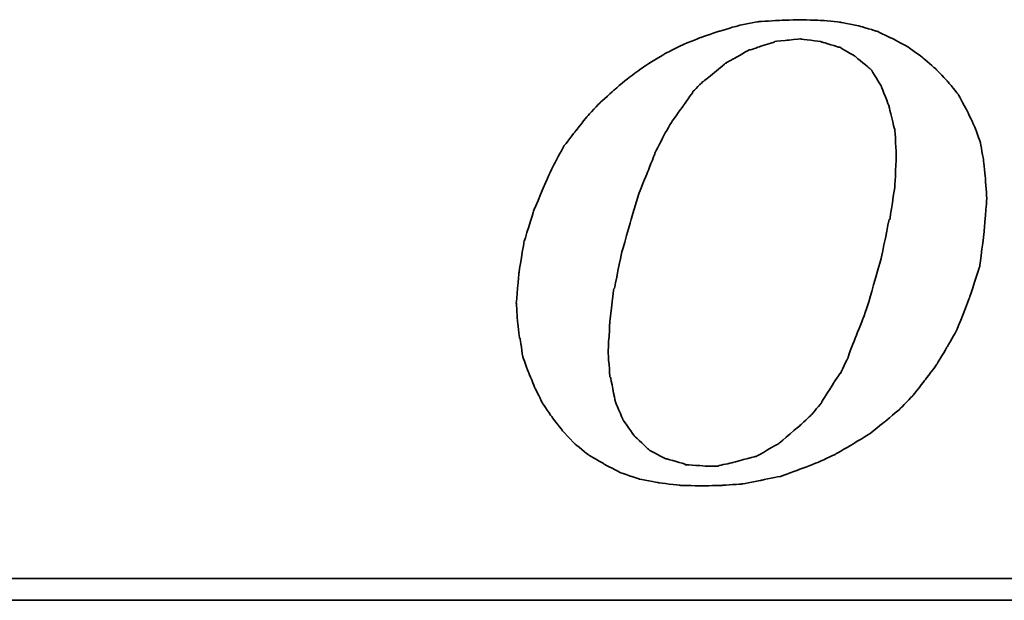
# Model space of a CAD drawing. Extents: x 14 to 593, y 42 to 129.
# Tile 33 of 48: x 166.2 to 170.27, y 87.55 to 89.95. Entities that reach past the tile are written whole.
import ezdxf

# ---------------------------------------------------------------- set-up
doc = ezdxf.new("R2010")
doc.units = 0
doc.header["$LTSCALE"] = 3
doc.header["$MEASUREMENT"] = 0
doc.layers.add('DIM', color=4, linetype='CONTINUOUS')
doc.layers.add('layer 1', color=7, linetype='CONTINUOUS')

# ---------------------------------------------------------------- blocks, each defined once
blk = doc.blocks.new('TBI MOTION logo(完整正式版)')
at = {"layer": 'layer 1', "color": 22, "lineweight": 35}
for points, knots in [([(-11.34375, -6.98375), (-11.34375, -6.98375), (-10.91375, -7.43875), (-10.91375, -7.43875), (-10.91375, -7.43875), (-10.91375, -7.43875), (-10.38625, -7.87125), (-10.38625, -7.87125), (-10.38625, -7.87125), (-10.38625, -7.87125), (-9.81125, -8.20375), (-9.81125, -8.20375), (-9.81125, -8.20375), (-9.81125, -8.20375), (-9.21125, -8.51875), (-9.21125, -8.51875), (-9.21125, -8.51875), (-9.21125, -8.51875), (-8.51625, -8.75875), (-8.51625, -8.75875), (-8.51625, -8.75875), (-8.51625, -8.75875), (-7.77125, -8.90375), (-7.77125, -8.90375), (-7.77125, -8.90375), (-7.77125, -8.90375), (-6.97875, -8.99875), (-6.97875, -8.99875), (-6.97875, -8.99875), (-6.97875, -8.99875), (-6.14125, -9.02375), (-6.14125, -9.02375), (-6.14125, -9.02375), (-6.14125, -9.02375), (-5.37125, -8.99875), (-5.37125, -8.99875), (-5.37125, -8.99875), (-5.37125, -8.99875), (-4.65375, -8.94875), (-4.65375, -8.94875), (-4.65375, -8.94875), (-4.65375, -8.94875), (-3.93375, -8.80625), (-3.93375, -8.80625), (-3.93375, -8.80625), (-3.93375, -8.80625), (-3.21375, -8.66375), (-3.21375, -8.66375), (-3.21375, -8.66375), (-3.21375, -8.66375), (-2.49375, -8.39875), (-2.49375, -8.39875), (-2.49375, -8.39875), (-2.49375, -8.39875), (-1.79875, -8.13375), (-1.79875, -8.13375), (-1.79875, -8.13375), (-1.79875, -8.13375), (-1.17375, -7.84375), (-1.17375, -7.84375), (-1.17375, -7.84375), (-1.17375, -7.84375), (-0.52375, -7.46375), (-0.52375, -7.46375), (-0.52375, -7.46375), (-0.52375, -7.46375), (0.10124, -7.07875), (0.10124, -7.07875), (0.10124, -7.07875), (0.10124, -7.07875), (0.67625, -6.62375), (0.67625, -6.62375), (0.67625, -6.62375), (0.67625, -6.62375), (1.24874, -6.14375), (1.24874, -6.14375), (1.24874, -6.14375), (1.24874, -6.14375), (1.72874, -5.64125), (1.72874, -5.64125), (1.72874, -5.64125), (1.72874, -5.64125), (2.18624, -5.06375), (2.18624, -5.06375), (2.18624, -5.06375), (2.18624, -5.06375), (2.61625, -4.48874), (2.61625, -4.48874), (2.61625, -4.48874), (2.61625, -4.48874), (3.00125, -3.83874), (3.00125, -3.83874), (3.00125, -3.83874), (3.00125, -3.83874), (3.36124, -3.21374), (3.36124, -3.21374), (3.36124, -3.21374), (3.36124, -3.21374), (3.84374, -1.99125), (3.84374, -1.99125), (3.84374, -1.99125), (3.84374, -1.99125), (4.22625, -0.81875), (4.22625, -0.81875), (4.22625, -0.81875), (4.22625, -0.81875), (4.39125, 0.45624), (4.39125, 0.45624), (4.39125, 0.45624), (4.39125, 0.45624), (4.48874, 1.70124), (4.48874, 1.70124), (4.48874, 1.70124), (4.48874, 1.70124), (4.43874, 2.44625), (4.43874, 2.44625), (4.43874, 2.44625), (4.43874, 2.44625), (4.36874, 3.14125), (4.36874, 3.14125), (4.36874, 3.14125), (4.36874, 3.14125), (4.25125, 3.81125), (4.25125, 3.81125), (4.25125, 3.81125), (4.25125, 3.81125), (4.03124, 4.41125), (4.03124, 4.41125), (4.03124, 4.41125), (4.03124, 4.41125), (3.74374, 5.01125), (3.74374, 5.01125), (3.74374, 5.01125), (3.74374, 5.01125), (3.43124, 5.58875), (3.43124, 5.58875), (3.43124, 5.58875), (3.43124, 5.58875), (3.02625, 6.09125), (3.02625, 6.09125), (3.02625, 6.09125), (3.02625, 6.09125), (2.59374, 6.54875), (2.59374, 6.54875), (2.59374, 6.54875), (2.59374, 6.54875), (2.09124, 6.98125), (2.09124, 6.98125), (2.09124, 6.98125), (2.09124, 6.98125), (1.56124, 7.36625), (1.56124, 7.36625), (1.56124, 7.36625), (1.56124, 7.36625), (0.98624, 7.67625), (0.98624, 7.67625), (0.98624, 7.67625), (0.98624, 7.67625), (0.38624, 7.96375), (0.38624, 7.96375), (0.38624, 7.96375), (0.38624, 7.96375), (-0.25875, 8.15625), (-0.25875, 8.15625), (-0.25875, 8.15625), (-0.25875, 8.15625), (-0.98125, 8.30125), (-0.98125, 8.30125), (-0.98125, 8.30125), (-0.98125, 8.30125), (-1.70124, 8.37125), (-1.70124, 8.37125), (-1.70124, 8.37125), (-1.70124, 8.37125), (-2.49375, 8.39624), (-2.49375, 8.39624), (-2.49375, 8.39624), (-2.49375, 8.39624), (-3.28625, 8.37125), (-3.28625, 8.37125), (-3.28625, 8.37125), (-3.28625, 8.37125), (-4.05125, 8.32125), (-4.05125, 8.32125), (-4.05125, 8.32125), (-4.05125, 8.32125), (-4.77375, 8.18125), (-4.77375, 8.18125), (-4.77375, 8.18125), (-4.77375, 8.18125), (-5.51625, 7.96375), (-5.51625, 7.96375), (-5.51625, 7.96375), (-5.51625, 7.96375), (-6.21125, 7.72625), (-6.21125, 7.72625), (-6.21125, 7.72625), (-6.21125, 7.72625), (-6.92875, 7.43625), (-6.92875, 7.43625), (-6.92875, 7.43625), (-6.92875, 7.43625), (-7.57875, 7.10125), (-7.57875, 7.10125), (-7.57875, 7.10125), (-7.57875, 7.10125), (-8.24875, 6.69125), (-8.24875, 6.69125), (-8.24875, 6.69125), (-8.24875, 6.69125), (-8.84875, 6.26125), (-8.84875, 6.26125), (-8.84875, 6.26125), (-8.84875, 6.26125), (-9.42625, 5.78125), (-9.42625, 5.78125), (-9.42625, 5.78125), (-9.42625, 5.78125), (-9.95375, 5.30125), (-9.95375, 5.30125), (-9.95375, 5.30125), (-9.95375, 5.30125), (-10.43375, 4.79624), (-10.43375, 4.79624), (-10.43375, 4.79624), (-10.43375, 4.79624), (-10.88875, 4.22125), (-10.88875, 4.22125), (-10.88875, 4.22125), (-10.88875, 4.22125), (-11.29875, 3.69375), (-11.29875, 3.69375), (-11.29875, 3.69375), (-11.29875, 3.69375), (-11.63375, 3.09125), (-11.63375, 3.09125), (-11.63375, 3.09125), (-11.63375, 3.09125), (-11.91875, 2.49625), (-11.91875, 2.49625), (-11.91875, 2.49625), (-11.91875, 2.49625), (-12.44875, 1.24625), (-12.44875, 1.24625), (-12.44875, 1.24625), (-12.44875, 1.24625), (-12.80875, 0.06874), (-12.80875, 0.06874), (-12.80875, 0.06874), (-12.80875, 0.06874), (-12.99875, -1.07875), (-12.99875, -1.07875), (-12.99875, -1.07875), (-12.99875, -1.07875), (-13.09375, -2.18375), (-13.09375, -2.18375), (-13.09375, -2.18375), (-13.09375, -2.18375), (-13.04875, -2.85375), (-13.04875, -2.85375), (-13.04875, -2.85375), (-13.04875, -2.85375), (-12.97375, -3.50375), (-12.97375, -3.50375), (-12.97375, -3.50375), (-12.97375, -3.50375), (-12.95375, -3.50375), (-12.95375, -3.50375), (-12.95375, -3.50375), (-12.95375, -3.50375), (-12.85375, -4.17375), (-12.85375, -4.17375), (-12.85375, -4.17375), (-12.85375, -4.17375), (-12.63875, -4.77624), (-12.63875, -4.77624), (-12.63875, -4.77624), (-12.63875, -4.77624), (-12.39875, -5.35125), (-12.39875, -5.35125), (-12.39875, -5.35125), (-12.39875, -5.35125), (-12.11375, -5.92875), (-12.11375, -5.92875), (-12.11375, -5.92875), (-12.11375, -5.92875), (-11.75375, -6.45375), (-11.75375, -6.45375), (-11.75375, -6.45375), (-11.75375, -6.45375), (-11.34375, -6.98375), (-11.34375, -6.98375)], [0, 0, 0, 0, 0.01369863, 0.01369863, 0.01369863, 0.01369864, 0.02739726, 0.02739726, 0.02739726, 0.02739727, 0.04109589, 0.04109589, 0.04109589, 0.0410959, 0.05479452, 0.05479452, 0.05479452, 0.05479453, 0.06849315, 0.06849315, 0.06849315, 0.06849316, 0.08219178, 0.08219178, 0.08219178, 0.08219179, 0.09589041, 0.09589041, 0.09589041, 0.09589042, 0.10958904, 0.10958904, 0.10958904, 0.10958905, 0.12328767, 0.12328767, 0.12328767, 0.12328768, 0.1369863, 0.1369863, 0.1369863, 0.13698631, 0.15068493, 0.15068493, 0.15068493, 0.15068494, 0.16438356, 0.16438356, 0.16438356, 0.16438357, 0.17808219, 0.17808219, 0.17808219, 0.1780822, 0.19178082, 0.19178082, 0.19178082, 0.19178083, 0.20547945, 0.20547945, 0.20547945, 0.20547946, 0.21917808, 0.21917808, 0.21917808, 0.21917809, 0.23287671, 0.23287671, 0.23287671, 0.23287672, 0.24657534, 0.24657534, 0.24657534, 0.24657535, 0.26027397, 0.26027397, 0.26027397, 0.26027398, 0.2739726, 0.2739726, 0.2739726, 0.27397261, 0.28767123, 0.28767123, 0.28767123, 0.28767124, 0.30136986, 0.30136986, 0.30136986, 0.30136987, 0.31506849, 0.31506849, 0.31506849, 0.3150685, 0.32876712, 0.32876712, 0.32876712, 0.32876713, 0.34246575, 0.34246575, 0.34246575, 0.34246576, 0.35616438, 0.35616438, 0.35616438, 0.35616439, 0.36986301, 0.36986301, 0.36986301, 0.36986302, 0.38356164, 0.38356164, 0.38356164, 0.38356165, 0.39726027, 0.39726027, 0.39726027, 0.39726028, 0.4109589, 0.4109589, 0.4109589, 0.41095891, 0.42465753, 0.42465753, 0.42465753, 0.42465754, 0.43835616, 0.43835616, 0.43835616, 0.43835617, 0.45205479, 0.45205479, 0.45205479, 0.4520548, 0.46575342, 0.46575342, 0.46575342, 0.46575343, 0.47945205, 0.47945205, 0.47945205, 0.47945206, 0.49315068, 0.49315068, 0.49315068, 0.49315069, 0.50684932, 0.50684932, 0.50684932, 0.50684933, 0.52054795, 0.52054795, 0.52054795, 0.52054796, 0.53424658, 0.53424658, 0.53424658, 0.53424659, 0.54794521, 0.54794521, 0.54794521, 0.54794522, 0.56164384, 0.56164384, 0.56164384, 0.56164385, 0.57534247, 0.57534247, 0.57534247, 0.57534248, 0.5890411, 0.5890411, 0.5890411, 0.58904111, 0.60273973, 0.60273973, 0.60273973, 0.60273974, 0.61643836, 0.61643836, 0.61643836, 0.61643837, 0.63013699, 0.63013699, 0.63013699, 0.630137, 0.64383562, 0.64383562, 0.64383562, 0.64383563, 0.65753425, 0.65753425, 0.65753425, 0.65753426, 0.67123288, 0.67123288, 0.67123288, 0.67123289, 0.68493151, 0.68493151, 0.68493151, 0.68493152, 0.69863014, 0.69863014, 0.69863014, 0.69863015, 0.71232877, 0.71232877, 0.71232877, 0.71232878, 0.7260274, 0.7260274, 0.7260274, 0.72602741, 0.73972603, 0.73972603, 0.73972603, 0.73972604, 0.75342466, 0.75342466, 0.75342466, 0.75342467, 0.76712329, 0.76712329, 0.76712329, 0.7671233, 0.78082192, 0.78082192, 0.78082192, 0.78082193, 0.79452055, 0.79452055, 0.79452055, 0.79452056, 0.80821918, 0.80821918, 0.80821918, 0.80821919, 0.82191781, 0.82191781, 0.82191781, 0.82191782, 0.83561644, 0.83561644, 0.83561644, 0.83561645, 0.84931507, 0.84931507, 0.84931507, 0.84931508, 0.8630137, 0.8630137, 0.8630137, 0.86301371, 0.87671233, 0.87671233, 0.87671233, 0.87671234, 0.89041096, 0.89041096, 0.89041096, 0.89041097, 0.90410959, 0.90410959, 0.90410959, 0.9041096, 0.91780822, 0.91780822, 0.91780822, 0.91780823, 0.93150685, 0.93150685, 0.93150685, 0.93150686, 0.94520548, 0.94520548, 0.94520548, 0.94520549, 0.95890411, 0.95890411, 0.95890411, 0.95890412, 0.97260274, 0.97260274, 0.97260274, 0.97260275, 0.98630137, 0.98630137, 0.98630137, 0.98630138, 1, 1, 1, 1]), ([(-8.77875, 1.03124), (-8.77875, 1.03124), (-8.51625, 1.89625), (-8.51625, 1.89625), (-8.51625, 1.89625), (-8.51625, 1.89625), (-8.20375, 2.66375), (-8.20375, 2.66375), (-8.20375, 2.66375), (-8.20375, 2.66375), (-7.91625, 3.38125), (-7.91625, 3.38125), (-7.91625, 3.38125), (-7.91625, 3.38125), (-7.91625, 3.40624), (-7.91625, 3.40624), (-7.91625, 3.40624), (-7.91625, 3.40624), (-7.57875, 4.07624), (-7.57875, 4.07624), (-7.57875, 4.07624), (-7.57875, 4.07624), (-7.24375, 4.65125), (-7.24375, 4.65125), (-7.24375, 4.65125), (-7.24375, 4.65125), (-7.21875, 4.65125), (-7.21875, 4.65125), (-7.21875, 4.65125), (-7.21875, 4.65125), (-7.21875, 4.67624), (-7.21875, 4.67624), (-7.21875, 4.67624), (-7.21875, 4.67624), (-6.83625, 5.20375), (-6.83625, 5.20375), (-6.83625, 5.20375), (-6.83625, 5.20375), (-6.49875, 5.68625), (-6.49875, 5.68625), (-6.49875, 5.68625), (-6.49875, 5.68625), (-6.49875, 5.70625), (-6.49875, 5.70625), (-6.49875, 5.70625), (-6.49875, 5.70625), (-6.11625, 6.09125), (-6.11625, 6.09125), (-6.11625, 6.09125), (-6.11625, 6.09125), (-6.09125, 6.09125), (-6.09125, 6.09125), (-6.09125, 6.09125), (-6.09125, 6.09125), (-5.27375, 6.76625), (-5.27375, 6.76625), (-5.27375, 6.76625), (-5.27375, 6.76625), (-5.24875, 6.76625), (-5.24875, 6.76625), (-5.24875, 6.76625), (-5.24875, 6.76625), (-5.24875, 6.78625), (-5.24875, 6.78625), (-5.24875, 6.78625), (-5.24875, 6.78625), (-4.38875, 7.26624), (-4.38875, 7.26624), (-4.38875, 7.26624), (-4.38875, 7.26624), (-4.36125, 7.26624), (-4.36125, 7.26624), (-4.36125, 7.26624), (-4.36125, 7.26624), (-3.93375, 7.41125), (-3.93375, 7.41125), (-3.93375, 7.41125), (-3.93375, 7.41125), (-3.47375, 7.55625), (-3.47375, 7.55625), (-3.47375, 7.55625), (-3.47375, 7.55625), (-3.45375, 7.55625), (-3.45375, 7.55625), (-3.45375, 7.55625), (-3.45375, 7.55625), (-3.42875, 7.58124), (-3.42875, 7.58124), (-3.42875, 7.58124), (-3.42875, 7.58124), (-2.97375, 7.62625), (-2.97375, 7.62625), (-2.97375, 7.62625), (-2.97375, 7.62625), (-2.49375, 7.67625), (-2.49375, 7.67625), (-2.49375, 7.67625), (-2.49375, 7.67625), (-2.46875, 7.67625), (-2.46875, 7.67625), (-2.46875, 7.67625), (-2.46875, 7.67625), (-1.70124, 7.58124), (-1.70124, 7.58124), (-1.70124, 7.58124), (-1.70124, 7.58124), (-1.67875, 7.55625), (-1.67875, 7.55625), (-1.67875, 7.55625), (-1.67875, 7.55625), (-1.65375, 7.55625), (-1.65375, 7.55625), (-1.65375, 7.55625), (-1.65375, 7.55625), (-1.03125, 7.36625), (-1.03125, 7.36625), (-1.03125, 7.36625), (-1.03125, 7.36625), (-1.00625, 7.36625), (-1.00625, 7.36625), (-1.00625, 7.36625), (-1.00625, 7.36625), (-0.43124, 7.02624), (-0.43124, 7.02624), (-0.43124, 7.02624), (-0.43124, 7.02624), (-0.40625, 7.00624), (-0.40625, 7.00624), (-0.40625, 7.00624), (-0.40625, 7.00624), (0.12124, 6.57124), (0.12124, 6.57124), (0.12124, 6.57124), (0.12124, 6.57124), (0.14624, 6.54875), (0.14624, 6.54875), (0.14624, 6.54875), (0.14624, 6.54875), (0.17124, 6.52375), (0.17124, 6.52375), (0.17124, 6.52375), (0.17124, 6.52375), (0.55625, 5.89875), (0.55625, 5.89875), (0.55625, 5.89875), (0.55625, 5.89875), (0.55625, 5.87625), (0.55625, 5.87625), (0.55625, 5.87625), (0.55625, 5.87625), (0.84124, 5.15625), (0.84124, 5.15625), (0.84124, 5.15625), (0.84124, 5.15625), (0.84124, 5.13125), (0.84124, 5.13125), (0.84124, 5.13125), (0.84124, 5.13125), (1.03624, 4.31875), (1.03624, 4.31875), (1.03624, 4.31875), (1.03624, 4.31875), (1.05624, 4.31875), (1.05624, 4.31875), (1.05624, 4.31875), (1.05624, 4.31875), (1.05624, 4.29125), (1.05624, 4.29125), (1.05624, 4.29125), (1.05624, 4.29125), (1.10625, 3.33125), (1.10625, 3.33125), (1.10625, 3.33125), (1.10625, 3.33125), (1.10625, 3.30875), (1.10625, 3.30875), (1.10625, 3.30875), (1.10625, 3.30875), (1.05624, 2.20624), (1.05624, 2.20624), (1.05624, 2.20624), (1.05624, 2.20624), (1.05624, 2.18124), (1.05624, 2.18124), (1.05624, 2.18124), (1.05624, 2.18124), (0.86624, 0.93624), (0.86624, 0.93624), (0.86624, 0.93624), (0.86624, 0.93624), (0.84124, 0.93624), (0.84124, 0.93624), (0.84124, 0.93624), (0.84124, 0.93624), (0.55625, -0.45874), (0.55625, -0.45874), (0.55625, -0.45874), (0.55625, -0.45874), (0.12124, -1.99125), (0.12124, -1.99125), (0.12124, -1.99125), (0.12124, -1.99125), (0.12124, -2.01874), (0.12124, -2.01874), (0.12124, -2.01874), (0.12124, -2.01874), (-0.13874, -2.78375), (-0.13874, -2.78375), (-0.13874, -2.78375), (-0.13874, -2.78375), (-0.43124, -3.50375), (-0.43124, -3.50375), (-0.43124, -3.50375), (-0.43124, -3.50375), (-0.69375, -4.19875), (-0.69375, -4.19875), (-0.69375, -4.19875), (-0.69375, -4.19875), (-0.69375, -4.22375), (-0.69375, -4.22375), (-0.69375, -4.22375), (-0.69375, -4.22375), (-0.98125, -4.82374), (-0.98125, -4.82374), (-0.98125, -4.82374), (-0.98125, -4.82374), (-1.00625, -4.82374), (-1.00625, -4.82374), (-1.00625, -4.82374), (-1.00625, -4.82374), (-1.33875, -5.35125), (-1.33875, -5.35125), (-1.33875, -5.35125), (-1.33875, -5.35125), (-1.67875, -5.87875), (-1.67875, -5.87875), (-1.67875, -5.87875), (-1.67875, -5.87875), (-1.67875, -5.90375), (-1.67875, -5.90375), (-1.67875, -5.90375), (-1.67875, -5.90375), (-2.05875, -6.35875), (-2.05875, -6.35875), (-2.05875, -6.35875), (-2.05875, -6.35875), (-2.08375, -6.38375), (-2.08375, -6.38375), (-2.08375, -6.38375), (-2.08375, -6.38375), (-2.46875, -6.74375), (-2.46875, -6.74375), (-2.46875, -6.74375), (-2.46875, -6.74375), (-3.25875, -7.41625), (-3.25875, -7.41625), (-3.25875, -7.41625), (-3.25875, -7.41625), (-3.28625, -7.43875), (-3.28625, -7.43875), (-3.28625, -7.43875), (-3.28625, -7.43875), (-4.12375, -7.91875), (-4.12375, -7.91875), (-4.12375, -7.91875), (-4.12375, -7.91875), (-4.14875, -7.91875), (-4.14875, -7.91875), (-4.14875, -7.91875), (-4.14875, -7.91875), (-4.17125, -7.91875), (-4.17125, -7.91875), (-4.17125, -7.91875), (-4.17125, -7.91875), (-5.03375, -8.15875), (-5.03375, -8.15875), (-5.03375, -8.15875), (-5.03375, -8.15875), (-5.51625, -8.25625), (-5.51625, -8.25625), (-5.51625, -8.25625), (-5.51625, -8.25625), (-5.54125, -8.27875), (-5.54125, -8.27875), (-5.54125, -8.27875), (-5.54125, -8.27875), (-5.56375, -8.27875), (-5.56375, -8.27875), (-5.56375, -8.27875), (-5.56375, -8.27875), (-5.99625, -8.27875), (-5.99625, -8.27875), (-5.99625, -8.27875), (-5.99625, -8.27875), (-6.76375, -8.23125), (-6.76375, -8.23125), (-6.76375, -8.23125), (-6.76375, -8.23125), (-6.78875, -8.23125), (-6.78875, -8.23125), (-6.78875, -8.23125), (-6.78875, -8.23125), (-6.78875, -8.20375), (-6.78875, -8.20375), (-6.78875, -8.20375), (-6.78875, -8.20375), (-7.45875, -8.01375), (-7.45875, -8.01375), (-7.45875, -8.01375), (-7.45875, -8.01375), (-7.48375, -8.01375), (-7.48375, -8.01375), (-7.48375, -8.01375), (-7.48375, -8.01375), (-7.50875, -8.01375), (-7.50875, -8.01375), (-7.50875, -8.01375), (-7.50875, -8.01375), (-8.13125, -7.67875), (-8.13125, -7.67875), (-8.13125, -7.67875), (-8.13125, -7.67875), (-8.15625, -7.65375), (-8.15625, -7.65375), (-8.15625, -7.65375), (-8.15625, -7.65375), (-8.65875, -7.17375), (-8.65875, -7.17375), (-8.65875, -7.17375), (-8.65875, -7.17375), (-8.68375, -7.14875), (-8.68375, -7.14875), (-8.68375, -7.14875), (-8.68375, -7.14875), (-9.08875, -6.57375), (-9.08875, -6.57375), (-9.08875, -6.57375), (-9.08875, -6.57375), (-9.11375, -6.54875), (-9.11375, -6.54875), (-9.11375, -6.54875), (-9.11375, -6.54875), (-9.11375, -6.52875), (-9.11375, -6.52875), (-9.11375, -6.52875), (-9.11375, -6.52875), (-9.40375, -5.85375), (-9.40375, -5.85375), (-9.40375, -5.85375), (-9.40375, -5.85375), (-9.40375, -5.82875), (-9.40375, -5.82875), (-9.40375, -5.82875), (-9.40375, -5.82875), (-9.56875, -4.96875), (-9.56875, -4.96875), (-9.56875, -4.96875), (-9.56875, -4.96875), (-9.59375, -4.94375), (-9.59375, -4.94375), (-9.59375, -4.94375), (-9.59375, -4.94375), (-9.66375, -4.03375), (-9.66375, -4.03375), (-9.66375, -4.03375), (-9.66375, -4.03375), (-9.66375, -4.00875), (-9.66375, -4.00875), (-9.66375, -4.00875), (-9.66375, -4.00875), (-9.59375, -2.85375), (-9.59375, -2.85375), (-9.59375, -2.85375), (-9.59375, -2.85375), (-9.45125, -1.65875), (-9.45125, -1.65875), (-9.45125, -1.65875), (-9.45125, -1.65875), (-9.42625, -1.63375), (-9.42625, -1.63375), (-9.42625, -1.63375), (-9.42625, -1.63375), (-9.16125, -0.33875), (-9.16125, -0.33875), (-9.16125, -0.33875), (-9.16125, -0.33875), (-8.77875, 1.00624), (-8.77875, 1.00624), (-8.77875, 1.00624), (-8.77875, 1.00624), (-8.77875, 1.03124), (-8.77875, 1.03124)], [0, 0, 0, 0, 0.01020408, 0.01020408, 0.01020408, 0.01020409, 0.02040816, 0.02040816, 0.02040816, 0.02040817, 0.03061224, 0.03061224, 0.03061224, 0.03061225, 0.04081633, 0.04081633, 0.04081633, 0.04081634, 0.05102041, 0.05102041, 0.05102041, 0.05102042, 0.06122449, 0.06122449, 0.06122449, 0.0612245, 0.07142857, 0.07142857, 0.07142857, 0.07142858, 0.08163265, 0.08163265, 0.08163265, 0.08163266, 0.09183673, 0.09183673, 0.09183673, 0.09183674, 0.10204082, 0.10204082, 0.10204082, 0.10204083, 0.1122449, 0.1122449, 0.1122449, 0.11224491, 0.12244898, 0.12244898, 0.12244898, 0.12244899, 0.13265306, 0.13265306, 0.13265306, 0.13265307, 0.14285714, 0.14285714, 0.14285714, 0.14285715, 0.15306122, 0.15306122, 0.15306122, 0.15306123, 0.16326531, 0.16326531, 0.16326531, 0.16326532, 0.17346939, 0.17346939, 0.17346939, 0.1734694, 0.18367347, 0.18367347, 0.18367347, 0.18367348, 0.19387755, 0.19387755, 0.19387755, 0.19387756, 0.20408163, 0.20408163, 0.20408163, 0.20408164, 0.21428571, 0.21428571, 0.21428571, 0.21428572, 0.2244898, 0.2244898, 0.2244898, 0.22448981, 0.23469388, 0.23469388, 0.23469388, 0.23469389, 0.24489796, 0.24489796, 0.24489796, 0.24489797, 0.25510204, 0.25510204, 0.25510204, 0.25510205, 0.26530612, 0.26530612, 0.26530612, 0.26530613, 0.2755102, 0.2755102, 0.2755102, 0.27551021, 0.28571429, 0.28571429, 0.28571429, 0.2857143, 0.29591837, 0.29591837, 0.29591837, 0.29591838, 0.30612245, 0.30612245, 0.30612245, 0.30612246, 0.31632653, 0.31632653, 0.31632653, 0.31632654, 0.32653061, 0.32653061, 0.32653061, 0.32653062, 0.33673469, 0.33673469, 0.33673469, 0.3367347, 0.34693878, 0.34693878, 0.34693878, 0.34693879, 0.35714286, 0.35714286, 0.35714286, 0.35714287, 0.36734694, 0.36734694, 0.36734694, 0.36734695, 0.37755102, 0.37755102, 0.37755102, 0.37755103, 0.3877551, 0.3877551, 0.3877551, 0.38775511, 0.39795918, 0.39795918, 0.39795918, 0.39795919, 0.40816327, 0.40816327, 0.40816327, 0.40816328, 0.41836735, 0.41836735, 0.41836735, 0.41836736, 0.42857143, 0.42857143, 0.42857143, 0.42857144, 0.43877551, 0.43877551, 0.43877551, 0.43877552, 0.44897959, 0.44897959, 0.44897959, 0.4489796, 0.45918367, 0.45918367, 0.45918367, 0.45918368, 0.46938776, 0.46938776, 0.46938776, 0.46938777, 0.47959184, 0.47959184, 0.47959184, 0.47959185, 0.48979592, 0.48979592, 0.48979592, 0.48979593, 0.5, 0.5, 0.5, 0.50000001, 0.51020408, 0.51020408, 0.51020408, 0.51020409, 0.52040816, 0.52040816, 0.52040816, 0.52040817, 0.53061224, 0.53061224, 0.53061224, 0.53061225, 0.54081633, 0.54081633, 0.54081633, 0.54081634, 0.55102041, 0.55102041, 0.55102041, 0.55102042, 0.56122449, 0.56122449, 0.56122449, 0.5612245, 0.57142857, 0.57142857, 0.57142857, 0.57142858, 0.58163265, 0.58163265, 0.58163265, 0.58163266, 0.59183673, 0.59183673, 0.59183673, 0.59183674, 0.60204082, 0.60204082, 0.60204082, 0.60204083, 0.6122449, 0.6122449, 0.6122449, 0.61224491, 0.62244898, 0.62244898, 0.62244898, 0.62244899, 0.63265306, 0.63265306, 0.63265306, 0.63265307, 0.64285714, 0.64285714, 0.64285714, 0.64285715, 0.65306122, 0.65306122, 0.65306122, 0.65306123, 0.66326531, 0.66326531, 0.66326531, 0.66326532, 0.67346939, 0.67346939, 0.67346939, 0.6734694, 0.68367347, 0.68367347, 0.68367347, 0.68367348, 0.69387755, 0.69387755, 0.69387755, 0.69387756, 0.70408163, 0.70408163, 0.70408163, 0.70408164, 0.71428571, 0.71428571, 0.71428571, 0.71428572, 0.7244898, 0.7244898, 0.7244898, 0.72448981, 0.73469388, 0.73469388, 0.73469388, 0.73469389, 0.74489796, 0.74489796, 0.74489796, 0.74489797, 0.75510204, 0.75510204, 0.75510204, 0.75510205, 0.76530612, 0.76530612, 0.76530612, 0.76530613, 0.7755102, 0.7755102, 0.7755102, 0.77551021, 0.78571429, 0.78571429, 0.78571429, 0.7857143, 0.79591837, 0.79591837, 0.79591837, 0.79591838, 0.80612245, 0.80612245, 0.80612245, 0.80612246, 0.81632653, 0.81632653, 0.81632653, 0.81632654, 0.82653061, 0.82653061, 0.82653061, 0.82653062, 0.83673469, 0.83673469, 0.83673469, 0.8367347, 0.84693878, 0.84693878, 0.84693878, 0.84693879, 0.85714286, 0.85714286, 0.85714286, 0.85714287, 0.86734694, 0.86734694, 0.86734694, 0.86734695, 0.87755102, 0.87755102, 0.87755102, 0.87755103, 0.8877551, 0.8877551, 0.8877551, 0.88775511, 0.89795918, 0.89795918, 0.89795918, 0.89795919, 0.90816327, 0.90816327, 0.90816327, 0.90816328, 0.91836735, 0.91836735, 0.91836735, 0.91836736, 0.92857143, 0.92857143, 0.92857143, 0.92857144, 0.93877551, 0.93877551, 0.93877551, 0.93877552, 0.94897959, 0.94897959, 0.94897959, 0.9489796, 0.95918367, 0.95918367, 0.95918367, 0.95918368, 0.96938776, 0.96938776, 0.96938776, 0.96938777, 0.97959184, 0.97959184, 0.97959184, 0.97959185, 0.98979592, 0.98979592, 0.98979592, 0.98979593, 1, 1, 1, 1]), ([(75.90875, -9.47875), (75.90875, -9.47875), (75.90875, -12.28625), (75.90875, -12.28625), (75.90875, -12.28625), (75.90875, -12.28625), (75.90875, -12.47875), (75.90875, -12.47875), (75.90875, -12.47875), (75.90875, -12.47875), (75.71625, -12.47875), (75.71625, -12.47875), (75.71625, -12.47875), (75.71625, -12.47875), (-88.32875, -12.47875), (-88.32875, -12.47875), (-88.32875, -12.47875), (-88.32875, -12.47875), (-88.32875, -13.29375), (-88.32875, -13.29375), (-88.32875, -13.29375), (-88.32875, -13.29375), (82.89125, -13.29375), (82.89125, -13.29375), (82.89125, -13.29375), (82.89125, -13.29375), (75.90875, -9.47875), (75.90875, -9.47875)], [0, 0, 0, 0, 0.14285714, 0.14285714, 0.14285714, 0.14285715, 0.28571429, 0.28571429, 0.28571429, 0.2857143, 0.42857143, 0.42857143, 0.42857143, 0.42857144, 0.57142857, 0.57142857, 0.57142857, 0.57142858, 0.71428571, 0.71428571, 0.71428571, 0.71428572, 0.85714286, 0.85714286, 0.85714286, 0.85714287, 1, 1, 1, 1])]:
    blk.add_open_spline(points, degree=3, knots=knots, dxfattribs=at)

msp = doc.modelspace()

# ---------------------------------------------------------------- block references
at = {"layer": 'DIM', "color": 7, "xscale": 0.1106772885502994, "yscale": 0.1106772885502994, "zscale": 0.1106772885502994}
msp.add_blockref('TBI MOTION logo(完整正式版)', (169.7024, 89.0165), dxfattribs=at)

doc.saveas('drawing.dxf')
